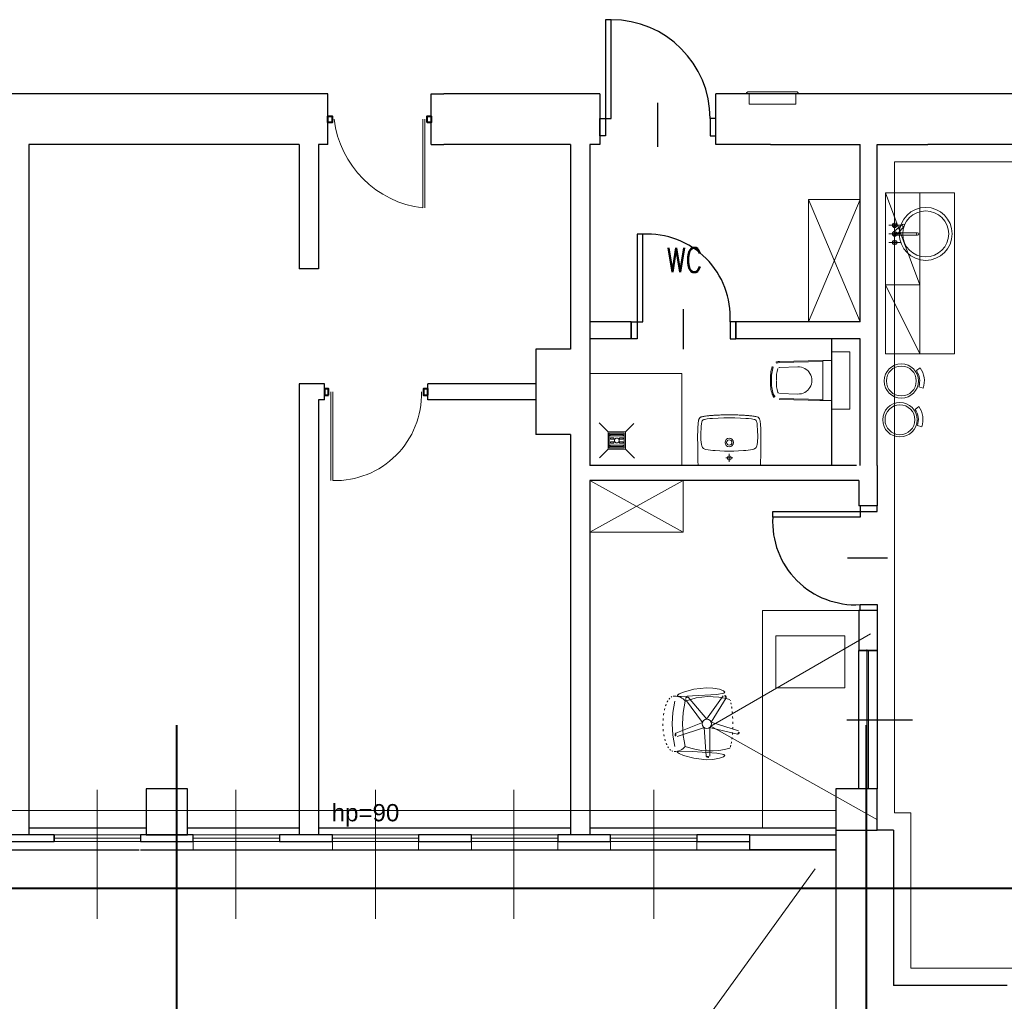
# Model space of a CAD drawing. Header units: millimetres. Extents: x 6612729504 to 6612744462, y 5733542327 to 5733549367.
# Tile 5 of 109: x 6612732203 to 6612733059, y 5733544135 to 5733544988. Entities that reach past the tile are written whole.
import ezdxf

# ---------------------------------------------------------------- set-up
doc = ezdxf.new("R2010")
doc.units = ezdxf.units.MM
doc.header["$MEASUREMENT"] = 0
for name, color, linetype in [('!!!!_SCIANY GRUBE', 7, 'Continuous'), ('_A-WOD-KAN', 7, 'Continuous'), ('_ATECHN-MEBLE', 7, 'Continuous'), ('A_Stolarka_drzw_wew', 192, 'Continuous'), ('A_Stolarka_okna', 7, 'Continuous'), ('GM-SZKGA', 7, 'Continuous'), ('inw_PODCIĄGI', 7, 'Continuous'), ('inw_STOLARKA', 7, 'Continuous'), ('inw_STOLARKAOKIENNA', 7, 'Continuous'), ('inw_słupy STAL', 7, 'Continuous'), ('inw_WIDOK', 7, 'Continuous'), ('OPIS-OKNA', 7, 'Continuous'), ('WIDOK', 7, 'Continuous')]:
    doc.layers.add(name, color=color, linetype=linetype)
doc.styles.add('GENERATED_STYLE_1', font='arial.ttf')
doc.styles.get("Standard").update_dxf_attribs({"font": 'arial.ttf'})

msp = doc.modelspace()

# ---------------------------------------------------------------- linework, layer by layer
at = {"layer": '!!!!_SCIANY GRUBE', "color": 252, "lineweight": 30}
for p, q in [((6612732470.516479, 5733544923.844683), (6612732139.516479, 5733544923.844683)), ((6612732470.516479, 5733544879.844683), (6612732470.516479, 5733544923.844683)), ((6612732560.516479, 5733544879.844683), (6612732560.516479, 5733544923.844683)), ((6612732560.516479, 5733544923.844683), (6612732571.516479, 5733544923.844683)), ((6612732707.078002, 5733544923.844683), (6612732571.516479, 5733544923.844683)), ((6612732707.078002, 5733544923.844683), (6612732707.078002, 5733544879.844683)), ((6612733148.646915, 5733544923.844683), (6612732808.078002, 5733544923.844683)), ((6612732808.078002, 5733544879.844683), (6612732808.078002, 5733544923.844683)), ((6612732445.516479, 5733544879.844683), (6612732210.516479, 5733544879.844683)), ((6612732210.516479, 5733544879.844683), (6612732210.516479, 5733544279.844682)), ((6612732445.516479, 5733544879.844683), (6612732445.516479, 5733544771.844683)), ((6612732470.516479, 5733544879.844683), (6612732462.516479, 5733544879.844683)), ((6612732462.516479, 5733544879.844683), (6612732462.516479, 5733544771.844683)), ((6612732560.516479, 5733544879.844683), (6612732571.516479, 5733544879.844683)), ((6612732681.516479, 5733544879.844683), (6612732571.516479, 5733544879.844683)), ((6612732681.516479, 5733544879.844683), (6612732681.516479, 5733544701.844683)), ((6612732707.078002, 5733544879.844683), (6612732698.516479, 5733544879.844683)), ((6612732698.516479, 5733544879.844683), (6612732698.516479, 5733544600.844683)), ((6612732855.516479, 5733544879.844683), (6612732808.078002, 5733544879.844683)), ((6612732933.51648, 5733544725.844683), (6612732933.51648, 5733544879.844683)), ((6612732948.51648, 5733544600.844683), (6612732948.51648, 5733544879.844683)), ((6612733169.51648, 5733544879.844683), (6612732992.51648, 5733544879.844683)), ((6612732462.516479, 5733544771.844683), (6612732445.516479, 5733544771.844683)), ((6612732734.516479, 5733544725.844683), (6612732698.516479, 5733544725.844683)), ((6612732734.516479, 5733544725.844683), (6612732734.516479, 5733544710.844683)), ((6612732933.51648, 5733544725.844683), (6612732825.516479, 5733544725.844683)), ((6612732825.516479, 5733544725.844683), (6612732825.516479, 5733544710.844683)), ((6612732734.516479, 5733544710.844683), (6612732698.516479, 5733544710.844683)), ((6612732933.51648, 5733544710.844683), (6612732825.516479, 5733544710.844683)), ((6612732908.51648, 5733544710.844683), (6612732908.51648, 5733544600.844683)), ((6612732933.51648, 5733544600.844683), (6612732933.51648, 5733544710.844683)), ((6612732651.516479, 5733544701.844683), (6612732651.516479, 5733544657.844683)), ((6612732681.516479, 5733544701.844683), (6612732651.516479, 5733544701.844683)), ((6612732445.516479, 5733544671.844683), (6612732445.516479, 5733544279.844682)), ((6612732467.516479, 5733544671.844683), (6612732445.516479, 5733544671.844683)), ((6612732467.516479, 5733544657.844683), (6612732467.516479, 5733544671.844683)), ((6612732651.516479, 5733544671.844683), (6612732557.516479, 5733544671.844683)), ((6612732557.516479, 5733544657.844683), (6612732557.516479, 5733544671.844683)), ((6612732462.516479, 5733544657.844683), (6612732462.516479, 5733544279.844682)), ((6612732467.516479, 5733544657.844683), (6612732462.516479, 5733544657.844683)), ((6612732651.516479, 5733544657.844683), (6612732557.516479, 5733544657.844683)), ((6612732651.516479, 5733544657.844683), (6612732651.516479, 5733544627.844683)), ((6612732681.516479, 5733544627.844683), (6612732651.516479, 5733544627.844683)), ((6612732681.516479, 5733544627.844683), (6612732681.516479, 5733544279.844682)), ((6612732855.516479, 5733544600.844683), (6612732698.516479, 5733544600.844683)), ((6612732930.51648, 5733544600.842145), (6612732855.753692, 5733544600.831608)), ((6612732948.51648, 5733544600.844683), (6612732948.51648, 5733544565.844683)), ((6612732698.516479, 5733544587.844683), (6612732698.516479, 5733544279.844682)), ((6612732932.51648, 5733544587.844683), (6612732698.516479, 5733544587.844683)), ((6612732932.51648, 5733544587.844683), (6612732932.51648, 5733544565.844683)), ((6612732948.51648, 5733544565.844683), (6612732932.51648, 5733544565.844683)), ((6612732932.51648, 5733544474.844682), (6612732932.51648, 5733544439.844682)), ((6612732948.51648, 5733544474.844682), (6612732932.51648, 5733544474.844682)), ((6612732948.51648, 5733544474.844682), (6612732948.51648, 5733544439.844682)), ((6612732948.51648, 5733544439.844682), (6612732932.51648, 5733544439.844682)), ((6612732948.51648, 5733544319.844682), (6612732932.51648, 5733544319.844682)), ((6612732232.516479, 5733544279.844682), (6612732232.516479, 5733544273.844682)), ((6612732232.516479, 5733544279.844682), (6612732232.516479, 5733544273.844682)), ((6612732307.516479, 5733544279.844682), (6612732307.516479, 5733544273.844682)), ((6612732307.516479, 5733544279.844682), (6612732307.516479, 5733544273.844682)), ((6612732912.51648, 5733544283.844682), (6612732912.51648, 5733544112.844682)), ((6612732962.51648, 5733544283.844682), (6612732948.51648, 5733544283.844682)), ((6612732962.51648, 5733544283.844682), (6612732962.51648, 5733544148.844682)), ((6612733061.51648, 5733544148.844682), (6612732962.51648, 5733544148.844682))]:
    msp.add_line(p, q, dxfattribs=at)
at = {"layer": '!!!!_SCIANY GRUBE', "color": 252, "lineweight": 30, "flags": 128}
for points in [[(6612732855.516479, 5733544879.844683), (6612732933.51648, 5733544879.844683)], [(6612732948.51648, 5733544879.844683), (6612732992.51648, 5733544879.844683)]]:
    msp.add_lwpolyline(points, dxfattribs=at)
for points in [[(6612732312.516479, 5733544279.844682), (6612732348.516479, 5733544279.844682), (6612732348.516479, 5733544319.844682), (6612732312.516479, 5733544319.844682)], [(6612732912.51648, 5733544283.844682), (6612732948.51648, 5733544283.844682), (6612732948.51648, 5733544319.844682), (6612732912.51648, 5733544319.844682)], [(6612732912.51648, 5733544283.844682), (6612732948.51648, 5733544283.844682), (6612732948.51648, 5733544319.844682), (6612732912.51648, 5733544319.844682)], [(6612732232.516479, 5733544279.844682), (6612732186.516479, 5733544279.844682), (6612732186.516479, 5733544273.844682), (6612732232.516479, 5733544273.844682)], [(6612732232.516479, 5733544279.844682), (6612732186.516479, 5733544279.844682), (6612732186.516479, 5733544273.844682), (6612732232.516479, 5733544273.844682)], [(6612732353.516479, 5733544279.844682), (6612732307.516479, 5733544279.844682), (6612732307.516479, 5733544273.844682), (6612732353.516479, 5733544273.844682)], [(6612732474.516479, 5733544279.844682), (6612732428.516479, 5733544279.844682), (6612732428.516479, 5733544273.844682), (6612732474.516479, 5733544273.844682)], [(6612732595.516479, 5733544279.844682), (6612732549.516479, 5733544279.844682), (6612732549.516479, 5733544273.844682), (6612732595.516479, 5733544273.844682)], [(6612732716.516479, 5733544279.844682), (6612732670.516479, 5733544279.844682), (6612732670.516479, 5733544273.844682), (6612732716.516479, 5733544273.844682)], [(6612732837.516479, 5733544279.844682), (6612732791.516479, 5733544279.844682), (6612732791.516479, 5733544273.844682), (6612732837.516479, 5733544273.844682)], [(6612732837.516479, 5733544279.844682), (6612732912.51648, 5733544279.844682), (6612732912.51648, 5733544266.844682), (6612732837.516479, 5733544266.844682)]]:
    msp.add_lwpolyline(points, close=True, dxfattribs=at)
at = {"layer": '_A-WOD-KAN', "color": 252, "lineweight": 18}
for p, q in [((6612732714.38727, 5733544629.987344), (6612732706.504073, 5733544637.870541)), ((6612732729.38727, 5733544630.025857), (6612732736.79715, 5733544637.435737)), ((6612732729.38727, 5733544630.025857), (6612732714.332804, 5733544630.025857)), ((6612732714.38727, 5733544629.987344), (6612732714.38727, 5733544615.025857)), ((6612732728.38727, 5733544629.025857), (6612732715.38727, 5733544629.025857)), ((6612732715.38727, 5733544629.025857), (6612732715.38727, 5733544616.025857)), ((6612732728.38727, 5733544629.025857), (6612732728.38727, 5733544616.025857)), ((6612732729.38727, 5733544630.025857), (6612732729.38727, 5733544615.025857)), ((6612732716.046315, 5733544627.705761), (6612732716.046315, 5733544626.482837)), ((6612732727.306577, 5733544627.705761), (6612732716.046315, 5733544627.705761)), ((6612732716.046315, 5733544626.482837), (6612732727.306577, 5733544626.482837)), ((6612732716.467963, 5733544624.893023), (6612732719.40542, 5733544624.893023)), ((6612732716.467963, 5733544623.670098), (6612732716.467963, 5733544624.893023)), ((6612732719.40542, 5733544623.670098), (6612732716.467963, 5733544623.670098)), ((6612732716.467963, 5733544621.343102), (6612732716.467963, 5733544620.120178)), ((6612732719.40542, 5733544621.343102), (6612732716.467963, 5733544621.343102)), ((6612732716.467963, 5733544620.120178), (6612732719.40542, 5733544620.120178)), ((6612732719.40542, 5733544624.893023), (6612732719.40542, 5733544623.670098)), ((6612732719.40542, 5733544620.120178), (6612732719.40542, 5733544621.343102)), ((6612732724.36912, 5733544624.893023), (6612732724.36912, 5733544623.670098)), ((6612732727.306577, 5733544624.893023), (6612732724.36912, 5733544624.893023)), ((6612732724.36912, 5733544623.670098), (6612732727.306577, 5733544623.670098)), ((6612732724.36912, 5733544620.120178), (6612732724.36912, 5733544621.343102)), ((6612732724.36912, 5733544621.343102), (6612732727.306577, 5733544621.343102)), ((6612732727.306577, 5733544620.120178), (6612732724.36912, 5733544620.120178)), ((6612732727.306577, 5733544626.482837), (6612732727.306577, 5733544627.705761)), ((6612732727.306577, 5733544623.670098), (6612732727.306577, 5733544624.893023)), ((6612732727.306577, 5733544621.343102), (6612732727.306577, 5733544620.120178)), ((6612732714.38727, 5733544615.025857), (6612732706.938877, 5733544607.577464)), ((6612732729.348757, 5733544615.025857), (6612732714.38727, 5733544615.025857)), ((6612732728.38727, 5733544616.025857), (6612732715.38727, 5733544616.025857)), ((6612732716.046315, 5733544617.30744), (6612732716.046315, 5733544618.530364)), ((6612732716.046315, 5733544618.530364), (6612732727.306577, 5733544618.530364)), ((6612732727.306577, 5733544617.30744), (6612732716.046315, 5733544617.30744)), ((6612732727.306577, 5733544618.530364), (6612732727.306577, 5733544617.30744)), ((6612732729.348757, 5733544615.025857), (6612732737.231954, 5733544607.14266))]:
    msp.add_line(p, q, dxfattribs=at)
at = {"layer": '_A-WOD-KAN', "color": 252, "lineweight": 18, "flags": 128}
msp.add_lwpolyline([(6612732778.516479, 5733544680.844683), (6612732778.516479, 5733544600.844683), (6612732698.516479, 5733544600.844683), (6612732698.516479, 5733544680.844683)], close=True, dxfattribs=at)
at = {"layer": '_A-WOD-KAN', "color": 252, "lineweight": 18}
for centre in [(6612732721.88727, 5733544622.525857), (6612732721.88727, 5733544622.487344)]:
    msp.add_circle(centre, 2.119144, dxfattribs=at)
at = {"layer": '_ATECHN-MEBLE', "color": 252, "lineweight": 18}
for p, q in [((6612732955.516527, 5733544837.844683), (6612733015.516527, 5733544837.844683)), ((6612732985.516521, 5733544757.844686), (6612732955.516527, 5733544837.844683)), ((6612733015.516527, 5733544837.844683), (6612733015.516527, 5733544697.844683)), ((6612732888.517092, 5733544832.08371), (6612732933.51648, 5733544725.844683)), ((6612732888.517092, 5733544725.844683), (6612732933.51648, 5733544832.08371)), ((6612732958.590063, 5733544809.655305), (6612732968.590063, 5733544809.655305)), ((6612732962.17585, 5733544803.569519), (6612732970.382957, 5733544810.362411)), ((6612732963.590063, 5733544814.655305), (6612732963.590063, 5733544804.655305)), ((6612732965.004276, 5733544800.741092), (6612732971.79717, 5733544808.948198)), ((6612732958.590063, 5733544802.155305), (6612732968.590063, 5733544802.155305)), ((6612732963.590063, 5733544803.155305), (6612732983.590063, 5733544803.155305)), ((6612732963.590063, 5733544801.155305), (6612732983.590063, 5733544801.155305)), ((6612732958.590063, 5733544794.655305), (6612732968.590063, 5733544794.655305)), ((6612732963.590063, 5733544799.655305), (6612732963.590063, 5733544789.655305)), ((6612732985.516521, 5733544697.844684), (6612732955.516527, 5733544757.844688)), ((6612732955.516527, 5733544697.844683), (6612733015.516527, 5733544697.844683)), ((6612732901.01648, 5733544692.226657), (6612732863.271323, 5733544691.335387)), ((6612732901.038618, 5733544691.289104), (6612732863.293462, 5733544690.397834)), ((6612732901.01648, 5733544692.226657), (6612732908.51648, 5733544692.226657)), ((6612732901.01648, 5733544657.226657), (6612732901.01648, 5733544692.226657)), ((6612732908.51648, 5733544692.226657), (6612732908.51648, 5733544657.226657)), ((6612732879.274506, 5733544686.493752), (6612732863.394503, 5733544686.118779)), ((6612732982.608779, 5733544683.298265), (6612732985.810587, 5733544685.796783)), ((6612732879.274506, 5733544662.959562), (6612732863.394503, 5733544663.334534)), ((6612732984.566638, 5733544669.194358), (6612732988.448919, 5733544668.019507)), ((6612732901.01648, 5733544657.226657), (6612732863.271323, 5733544658.117927)), ((6612732901.038618, 5733544658.16421), (6612732863.293462, 5733544659.05548)), ((6612732901.01648, 5733544657.226657), (6612732898.51648, 5733544657.226657)), ((6612732908.51648, 5733544657.226657), (6612732901.01648, 5733544657.226657)), ((6612732981.403407, 5733544649.615762), (6612732984.605215, 5733544652.114282)), ((6612732983.361266, 5733544635.511855), (6612732987.243547, 5733544634.337005)), ((6612732698.516479, 5733544542.845294), (6612732779.53367, 5733544587.844683)), ((6612732779.53367, 5733544542.845294), (6612732698.516479, 5733544587.844683)), ((6612732803.607082, 5733544374.241407), (6612732942.593659, 5733544454.485346)), ((6612732781.57957, 5733544397.425678), (6612732796.355912, 5733544377.280288)), ((6612732783.99661, 5733544399.328877), (6612732800.114085, 5733544380.239509)), ((6612732814.562298, 5733544400.512297), (6612732799.969034, 5733544380.233892)), ((6612732817.119254, 5733544398.801677), (6612732803.944759, 5733544377.574107)), ((6612732773.259752, 5733544367.990285), (6612732796.395395, 5733544377.419975)), ((6612732774.322896, 5733544365.103422), (6612732798.048442, 5733544372.931292)), ((6612732799.746654, 5733544348.094769), (6612732797.927792, 5733544373.012007)), ((6612732826.853316, 5733544367.137256), (6612732802.593555, 5733544373.107265)), ((6612732802.820752, 5733544348.213789), (6612732802.707603, 5733544373.197068)), ((6612732803.607082, 5733544374.241407), (6612732948.74878, 5733544292.820216)), ((6612732827.69007, 5733544370.097677), (6612732803.894594, 5733544377.710324)), ((6612732822.822147, 5733544376.270739), (6612732822.872148, 5733544376.270739))]:
    msp.add_line(p, q, dxfattribs=at)
at = {"layer": '_ATECHN-MEBLE', "color": 252, "lineweight": 18, "flags": 128}
for points in [[(6612733007.51648, 5733544864.844683), (6612732963.51648, 5733544864.844683), (6612732963.51648, 5733544822.844683), (6612732963.51648, 5733544298.844682), (6612732977.51648, 5733544298.844682), (6612732977.51648, 5733544163.844682), (6612733508.516481, 5733544163.844682), (6612733508.516481, 5733544268.844682), (6612733497.516481, 5733544268.844682), (6612733497.516481, 5733544334.844682), (6612733508.516481, 5733544334.844682), (6612733508.516481, 5733544864.844683)], [(6612732985.516521, 5733544757.844686), (6612732955.516523, 5733544757.844684), (6612732955.516527, 5733544837.844683), (6612732985.516527, 5733544837.844683)], [(6612732933.51648, 5733544832.08371), (6612732888.517092, 5733544832.08371), (6612732888.517092, 5733544725.844683), (6612732933.51648, 5733544725.844683)], [(6612732985.516521, 5733544697.844684), (6612732955.516523, 5733544697.844683), (6612732955.516527, 5733544757.844688), (6612732985.516519, 5733544757.844688)], [(6612732924.51648, 5733544699.726657), (6612732908.51648, 5733544699.726657), (6612732908.51648, 5733544649.726657), (6612732924.51648, 5733544649.726657)], [(6612732698.516479, 5733544587.844683), (6612732698.516479, 5733544542.845294), (6612732779.53367, 5733544542.845294), (6612732779.53367, 5733544587.844683)], [(6612732848.578995, 5733544474.844682), (6612732932.51648, 5733544474.844682), (6612732932.51648, 5733544319.844682), (6612732912.51648, 5733544319.844682), (6612732912.51648, 5733544285.844682), (6612732848.578995, 5733544285.844682)], [(6612732848.578995, 5733544474.844682), (6612732932.51648, 5733544474.844682), (6612732932.51648, 5733544319.844682), (6612732912.51648, 5733544319.844682), (6612732912.51648, 5733544285.844682), (6612732848.578995, 5733544285.844682)], [(6612732920.291772, 5733544452.660399), (6612732920.291772, 5733544407.660399), (6612732860.291772, 5733544407.660399), (6612732860.291772, 5733544452.660399)], [(6612732788.827374, 5733544406.267003), (6612732799.87055, 5733544407.497218), (6612732805.461946, 5733544407.38255), (6612732811.172201, 5733544406.267003), (6612732814.648064, 5733544404.925413), (6612732815.858711, 5733544403.833223), (6612732815.110633, 5733544402.958847), (6612732809.04868, 5733544401.732594), (6612732787.83427, 5733544400.453447), (6612732778.352474, 5733544400.121755), (6612732775.42899, 5733544400.30022), (6612732774.427375, 5733544400.900643), (6612732776.043688, 5733544402.207173), (6612732779.778525, 5733544403.833418)], [(6612732788.827374, 5733544346.274474), (6612732799.870551, 5733544345.044259), (6612732805.461946, 5733544345.158927), (6612732811.172202, 5733544346.274474), (6612732814.648064, 5733544347.616064), (6612732815.858712, 5733544348.708255), (6612732815.110634, 5733544349.58263), (6612732809.04868, 5733544350.808884), (6612732787.834271, 5733544352.08803), (6612732778.352475, 5733544352.419722), (6612732775.428991, 5733544352.241257), (6612732774.427375, 5733544351.640833), (6612732776.043689, 5733544350.334304), (6612732779.778526, 5733544348.708059)]]:
    msp.add_lwpolyline(points, close=True, dxfattribs=at)
for points in [[(6612732792.438349, 5733544634.189199), (6612732792.490416, 5733544635.102386), (6612732792.54277, 5733544635.963507), (6612732792.620872, 5733544636.772273), (6612732792.699259, 5733544637.528972), (6612732792.777647, 5733544638.259351), (6612732792.881783, 5733544638.937661), (6612732792.960171, 5733544639.563905), (6612732793.090626, 5733544640.164114), (6612732793.221081, 5733544640.581513)], [(6612732793.194933, 5733544640.503412), (6612732793.142864, 5733544640.398991)], [(6612732793.19499, 5733544640.503126), (6612732793.221024, 5733544640.607548)], [(6612732793.221081, 5733544640.607548), (6612732793.351537, 5733544640.998914), (6612732793.508025, 5733544641.39028), (6612732793.690835, 5733544641.703259), (6612732793.873358, 5733544642.016523), (6612732794.108235, 5733544642.277434), (6612732794.39518, 5733544642.485991), (6612732794.682124, 5733544642.694835), (6612732795.021422, 5733544642.851323), (6612732795.386755, 5733544643.007813), (6612732795.778122, 5733544643.138268), (6612732796.195521, 5733544643.24269), (6612732796.638955, 5733544643.347112), (6612732797.082675, 5733544643.451533), (6612732797.552143, 5733544643.529634), (6612732798.047932, 5733544643.634056), (6612732798.569753, 5733544643.712443), (6612732799.091575, 5733544643.790545), (6612732800.187285, 5733544643.947321), (6612732800.787495, 5733544643.999388), (6612732801.387704, 5733544644.077777), (6612732802.01366, 5733544644.129844), (6612732802.665937, 5733544644.208231), (6612732803.344535, 5733544644.2603), (6612732804.04888, 5733544644.312366), (6612732804.805578, 5733544644.364721), (6612732805.58831, 5733544644.416788), (6612732806.397077, 5733544644.469143), (6612732807.258197, 5733544644.495176), (6612732808.145065, 5733544644.547244), (6612732809.110606, 5733544644.599598), (6612732810.128217, 5733544644.651666), (6612732811.197893, 5733544644.6777), (6612732812.371992, 5733544644.730053), (6612732813.598159, 5733544644.756087), (6612732814.955067, 5733544644.782121), (6612732816.41611, 5733544644.808155), (6612732818.007609, 5733544644.834188), (6612732819.729563, 5733544644.834188)], [(6612732794.969183, 5733544625.161742), (6612732794.969183, 5733544627.588327), (6612732795.047571, 5733544629.988592), (6612732795.178026, 5733544632.415177), (6612732795.36055, 5733544634.815442), (6612732795.595427, 5733544637.215708), (6612732795.803984, 5733544638.416125), (6612732795.934439, 5733544638.990016), (6612732796.169315, 5733544639.563905), (6612732796.508614, 5733544640.059692), (6612732796.717171, 5733544640.268536), (6612732796.978083, 5733544640.425025), (6612732797.526224, 5733544640.659902), (6612732798.100113, 5733544640.842425), (6612732800.474344, 5733544641.259825), (6612732802.874895, 5733544641.547055), (6612732805.275161, 5733544641.755612), (6612732810.102011, 5733544642.068877), (6612732814.928861, 5733544642.225367), (6612732819.755712, 5733544642.277434)], [(6612732819.703472, 5733544613.316334), (6612732823.799657, 5733544613.342367), (6612732827.896129, 5733544613.472822), (6612732831.992314, 5733544613.7077), (6612732834.027533, 5733544613.864188), (6612732836.062466, 5733544614.099066), (6612732838.071651, 5733544614.412045), (6612732840.080549, 5733544614.82973), (6612732841.072124, 5733544615.116675), (6612732842.011347, 5733544615.508042), (6612732842.454781, 5733544615.794987), (6612732842.820112, 5733544616.134285), (6612732843.107058, 5733544616.551685), (6612732843.367969, 5733544616.995118), (6612732843.707267, 5733544617.96066), (6612732843.942144, 5733544618.95195), (6612732844.255123, 5733544620.987169), (6612732844.411612, 5733544623.022101), (6612732844.463966, 5733544624.065744), (6612732844.489999, 5733544624.587566), (6612732844.489999, 5733544627.588327), (6612732844.411612, 5733544629.988592), (6612732844.307476, 5733544632.415177), (6612732844.124667, 5733544634.815442), (6612732843.863756, 5733544637.215708), (6612732843.681233, 5733544638.416125), (6612732843.524744, 5733544638.990016), (6612732843.289867, 5733544639.563905), (6612732842.976603, 5733544640.059692), (6612732842.742011, 5733544640.268536), (6612732842.481101, 5733544640.425025), (6612732841.93296, 5733544640.659902), (6612732841.35907, 5733544640.842425), (6612732838.984838, 5733544641.259825), (6612732836.584287, 5733544641.547055), (6612732834.184023, 5733544641.755612), (6612732829.357172, 5733544642.068877), (6612732824.530321, 5733544642.225367), (6612732819.703472, 5733544642.277434)], [(6612732846.316376, 5733544640.398705), (6612732846.290341, 5733544640.503126), (6612732846.238274, 5733544640.607548), (6612732846.107819, 5733544640.998914), (6612732845.951328, 5733544641.39028), (6612732845.768519, 5733544641.703259), (6612732845.585997, 5733544642.016523), (6612732845.351119, 5733544642.277434), (6612732845.090209, 5733544642.485991), (6612732844.77723, 5733544642.694835), (6612732844.437932, 5733544642.851323), (6612732844.072599, 5733544643.007813), (6612732843.681233, 5733544643.138268), (6612732842.846433, 5733544643.347112), (6612732842.376679, 5733544643.451533), (6612732841.907211, 5733544643.529634), (6612732841.411424, 5733544643.634056), (6612732840.889602, 5733544643.712443), (6612732840.36778, 5733544643.790545), (6612732839.272069, 5733544643.947321), (6612732838.67186, 5733544643.999388), (6612732838.071651, 5733544644.077777), (6612732837.445693, 5733544644.129844), (6612732836.793417, 5733544644.208231), (6612732836.11482, 5733544644.2603), (6612732835.410475, 5733544644.312366), (6612732834.653776, 5733544644.364721), (6612732833.897078, 5733544644.416788), (6612732833.062277, 5733544644.469143), (6612732832.201158, 5733544644.495176), (6612732831.314289, 5733544644.547244), (6612732830.348747, 5733544644.599598), (6612732829.331138, 5733544644.651666), (6612732828.261461, 5733544644.6777), (6612732827.087362, 5733544644.730053), (6612732825.861197, 5733544644.756087), (6612732824.504289, 5733544644.782121), (6612732823.069279, 5733544644.808155), (6612732821.451746, 5733544644.834188), (6612732819.729792, 5733544644.834188)], [(6612732847.125141, 5733544632.388857), (6612732847.073074, 5733544633.510888), (6612732847.073074, 5733544633.562956), (6612732847.04704, 5733544634.189199), (6612732846.968653, 5733544635.102386), (6612732846.916584, 5733544635.963507), (6612732846.838197, 5733544636.772273), (6612732846.760096, 5733544637.528972), (6612732846.681707, 5733544638.259351), (6612732846.577286, 5733544638.937661), (6612732846.499185, 5733544639.563905), (6612732846.368729, 5733544640.164114), (6612732846.264307, 5733544640.581513)], [(6612732792.22962, 5733544623.152557), (6612732792.22962, 5733544628.422841), (6612732792.255653, 5733544629.309996), (6612732792.255653, 5733544629.727395)], [(6612732792.255711, 5733544629.727681), (6612732792.281744, 5733544630.953848), (6612732792.334099, 5733544632.310756), (6612732792.334099, 5733544632.388857), (6612732792.386166, 5733544633.510888), (6612732792.386166, 5733544633.562956), (6612732792.438234, 5733544634.189199)], [(6612732792.281744, 5733544630.953848), (6612732792.307778, 5733544630.953848)], [(6612732792.594781, 5733544600.844683), (6612732846.864231, 5733544600.844683), (6612732846.994686, 5733544604.914833), (6612732847.073074, 5733544608.228573), (6612732847.125141, 5733544611.020205), (6612732847.151175, 5733544613.394435), (6612732847.177209, 5733544615.455688), (6612732847.203529, 5733544617.308097), (6612732847.203529, 5733544618.977983), (6612732847.229563, 5733544620.491382), (6612732847.229563, 5733544624.352689), (6612732847.255597, 5733544625.448687), (6612732847.255597, 5733544626.49233), (6612732847.229563, 5733544627.483619), (6612732847.229563, 5733544629.309996), (6612732847.203529, 5733544629.727395)], [(6612732847.203529, 5733544629.727681), (6612732847.177496, 5733544630.953848), (6612732847.125141, 5733544632.310756)], [(6612732847.125427, 5733544632.31047), (6612732847.125427, 5733544632.388857)], [(6612732847.177496, 5733544630.953848), (6612732847.203529, 5733544630.953848)], [(6612732792.594894, 5733544600.844683), (6612732792.464439, 5733544604.914833), (6612732792.386051, 5733544608.228573), (6612732792.333984, 5733544611.020205), (6612732792.30795, 5733544613.394435), (6612732792.281917, 5733544615.455688), (6612732792.255596, 5733544617.308097), (6612732792.255596, 5733544620.491382), (6612732792.229563, 5733544623.152557)], [(6612732819.755825, 5733544613.316334), (6612732815.65964, 5733544613.342367), (6612732811.563169, 5733544613.472822), (6612732807.493017, 5733544613.7077), (6612732805.431764, 5733544613.864188), (6612732803.396832, 5733544614.099066), (6612732801.387647, 5733544614.412045), (6612732799.378748, 5733544614.82973), (6612732798.387172, 5733544615.116675), (6612732797.44795, 5733544615.508042), (6612732797.03055, 5733544615.794987), (6612732796.639184, 5733544616.134285), (6612732796.35224, 5733544616.551685), (6612732796.117363, 5733544616.995118), (6612732795.752029, 5733544617.96066), (6612732795.517154, 5733544618.95195), (6612732795.230209, 5733544620.987169), (6612732795.047686, 5733544623.022101), (6612732794.995332, 5733544624.065744), (6612732794.969297, 5733544624.587566), (6612732794.969297, 5733544625.161742)], [(6612732816.61165, 5733544607.341418), (6612732822.873509, 5733544607.341418)], [(6612732819.742579, 5733544610.998532), (6612732819.742579, 5733544603.863026)]]:
    msp.add_lwpolyline(points, dxfattribs=at)
at = {"layer": '_ATECHN-MEBLE', "color": 252, "lineweight": 18}
for centre, radius in [((6612732990.590063, 5733544802.155305), 23), ((6612732990.590063, 5733544802.155305), 20), ((6612732963.590063, 5733544809.655305), 2), ((6612732963.590063, 5733544809.655305), 1), ((6612732971.090063, 5733544809.655305), 1), ((6612732963.590063, 5733544802.155305), 2), ((6612732963.590063, 5733544802.155305), 1), ((6612732983.590063, 5733544802.155305), 1), ((6612732963.590063, 5733544794.655305), 2), ((6612732963.590063, 5733544794.655305), 1), ((6612732969.395103, 5733544674.276138), 15), ((6612732969.395103, 5733544674.276138), 13), ((6612732968.189731, 5733544640.593637), 15), ((6612732968.189731, 5733544640.593637), 13), ((6612732819.742579, 5733544620.830536), 3.691874), ((6612732819.74092, 5733544620.830679), 2.296058), ((6612732819.742579, 5733544607.341418), 1.748059), ((6612732800.195117, 5733544376.270573), 3.969763)]:
    msp.add_circle(centre, radius, dxfattribs=at)
for centre, radius, start, end in [((6612732863.384479, 5733544684.756342), 6.581331, 90.150264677, 162.273688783), ((6612732863.384479, 5733544684.756342), 5.643516, 90.150264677, 162.273688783), ((6612732887.734694, 5733544676.568175), 32.2708, 161.589241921, 183.271516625), ((6612732887.734694, 5733544676.568175), 31.332985, 161.589241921, 183.271516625), ((6612732887.734694, 5733544676.568175), 27.052738, 161.589241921, 183.271516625), ((6612732863.384479, 5733544684.756342), 1.363269, 90.150264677, 162.273688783), ((6612732879.80903, 5733544674.726657), 11.779229, 267.399273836, 92.600726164), ((6612732969.395103, 5733544674.276138), 16, 341.481419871, 34.324615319), ((6612732969.395103, 5733544674.276138), 20.05476, 341.821648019, 35.061718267), ((6612732887.734694, 5733544672.885139), 32.2708, 176.728483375, 198.410758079), ((6612732887.734694, 5733544672.885139), 31.332985, 176.728483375, 198.410758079), ((6612732887.734694, 5733544672.885139), 27.052738, 176.728483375, 198.410758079), ((6612732863.384479, 5733544664.696971), 5.643516, 197.726311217, 269.849735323), ((6612732863.384479, 5733544664.696971), 1.363269, 197.726311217, 269.849735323), ((6612732863.384479, 5733544664.696971), 6.581331, 197.726311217, 269.849735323), ((6612732968.189731, 5733544640.593637), 16, 341.481419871, 34.324615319), ((6612732968.189731, 5733544640.593637), 20.05476, 341.821648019, 35.061718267), ((6612732783.097283, 5733544397.984606), 1.61736, 56.21718538, 200.217411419), ((6612732815.562869, 5733544399.241584), 1.61736, 344.217326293, 128.217255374), ((6612732774.260324, 5733544366.719572), 1.61736, 128.217255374, 272.217361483), ((6612732826.790744, 5733544368.753406), 1.61736, 272.217361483, 56.21718538), ((6612732801.264366, 5733544348.653696), 1.61736, 200.217411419, 344.217326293)]:
    msp.add_arc(centre, radius, start, end, dxfattribs=at)
for centre, major_axis, ratio, start_param, end_param in [((6612732778.272921, 5733544390.61438), (-13.491831, 0), 0.9, 5.5747563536, 5.7968291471), ((6612732773.247664, 5733544394.552397), (-6.829003, 0), 0.9, 5.2327482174, 5.5825328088), ((6612732771.806684, 5733544396.775455), (-3.969491, 0), 0.9, 4.7266221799, 5.2271661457), ((6612732772.224854, 5733544390.257829), (-11.220941, 0), 0.9, 3.7427544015, 4.75470367), ((6612732803.026378, 5733544350.099388), (-55.335062, 0), 0.9, 4.3951859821, 5.1123704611), ((6612732815.229446, 5733544378.466421), (-53.043119, 0), 0.9, 6.0467833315, 6.1356391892), ((6612732800.944248, 5733544381.620295), (-38.334556, 0), 0.9, 5.9379628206, 6.048378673), ((6612732787.802529, 5733544385.942211), (-24.343232, 0), 0.9, 5.7912787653, 5.9409027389), ((6612732827.196498, 5733544378.035074), (-5.106521, -68.12687), 0.8351158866, 4.5090396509, 5.0947691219), ((6612732827.164202, 5733544378.432163), (-4.201399, -62.711968), 0.7643611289, 4.4804968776, 5.1191314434), ((6612732803.560993, 5733544392.296207), (-17.666083, 0), 0.9, 3.3954989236, 3.469472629), ((6612732782.28803, 5733544387.068149), (-39.71712, 0), 0.9, 3.3167051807, 3.4025292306), ((6612732770.07418, 5733544376.272428), (-26.10358, -51.499112), 0.8830315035, 2.2309657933, 2.2981282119), ((6612732827.164202, 5733544378.432163), (-62.82342, -18.369729), 0.9376919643, 5.9398038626, 6.0159434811), ((6612732827.381706, 5733544376.783567), (-65.33826, 0), 0.9, 6.1346749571, 6.2119682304), ((6612732770.07418, 5733544376.272428), (-4.770889, -66.698179), 0.7863014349, 1.7653206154, 1.8285527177), ((6612732770.07418, 5733544376.272428), (-0.761982, -74.501632), 0.7077897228, 1.6411006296, 1.7019994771), ((6612732827.212646, 5733544377.83653), (-63.645046, -14.944638), 0.9441927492, 6.0647275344, 6.1407523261), ((6612732827.381706, 5733544375.757911), (-65.33826, 0), 0.9, 0.0712170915, 0.1485103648), ((6612732770.07418, 5733544376.272428), (0.027763, -78.587359), 0.6712047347, 1.5107319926, 1.5705377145), ((6612732770.07418, 5733544376.272428), (-0.023638, -78.587215), 0.6712059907, 1.5709767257, 1.6307824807), ((6612732815.229446, 5733544374.075056), (-53.043119, 0), 0.9, 0.1475461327, 0.2364019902), ((6612732770.07418, 5733544376.272428), (4.78575, -66.68849), 0.7863933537, 1.3127714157, 1.3760128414), ((6612732770.07418, 5733544376.272428), (0.766708, -74.502072), 0.7077846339, 1.4395034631, 1.5004021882), ((6612732800.944248, 5733544370.921183), (-38.334556, 0), 0.9, 0.2348066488, 0.345222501), ((6612732787.802529, 5733544366.599267), (-24.343232, 0), 0.9, 0.3422825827, 0.491906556), ((6612732778.272922, 5733544361.927097), (-13.491831, 0), 0.9, 0.4863561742, 0.7084289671), ((6612732771.821832, 5733544363.010012), (-12.018181, 0), 0.9, 1.5648349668, 2.5040028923), ((6612732803.026378, 5733544402.442089), (-55.335062, 0), 0.9, 1.1708148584, 1.887999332), ((6612732803.560999, 5733544360.245269), (-17.666078, 0), 0.9, 2.8137126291, 2.8876864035), ((6612732782.28803, 5733544365.473329), (-39.71712, 0), 0.9, 2.8806560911, 2.9664801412), ((6612732770.07418, 5733544376.272428), (-26.107813, 51.499326), 0.8829808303, 3.9849634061, 4.0521254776), ((6612732773.247665, 5733544357.98908), (-6.829003, 0), 0.9, 0.700652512, 1.0504371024), ((6612732771.806684, 5733544355.766022), (-3.969491, 0), 0.9, 1.0560191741, 1.5565631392)]:
    msp.add_ellipse(centre, major_axis=major_axis, ratio=ratio, start_param=start_param, end_param=end_param, dxfattribs=at)
at = {"layer": 'A_Stolarka_drzw_wew', "color": 252, "lineweight": 30}
for p, q in [((6612732717.078002, 5733544988.344683), (6612732712.078002, 5733544988.344683)), ((6612732712.078002, 5733544988.344683), (6612732712.078002, 5733544902.344683)), ((6612732717.078002, 5733544902.344683), (6612732717.078002, 5733544988.344683)), ((6612732757.578002, 5733544877.795815), (6612732757.578002, 5733544916.118934)), ((6612732707.078002, 5733544887.344683), (6612732707.078002, 5733544902.344683)), ((6612732707.078002, 5733544902.344683), (6612732712.078002, 5733544902.344683)), ((6612732712.078002, 5733544902.344683), (6612732717.078002, 5733544902.344683)), ((6612732712.078002, 5733544902.344683), (6612732712.078002, 5733544887.344683)), ((6612732808.078002, 5733544902.344683), (6612732803.078002, 5733544902.344683)), ((6612732803.078002, 5733544902.344683), (6612732803.078002, 5733544887.344683)), ((6612732808.078002, 5733544887.344683), (6612732808.078002, 5733544902.344683)), ((6612732712.078002, 5733544887.344683), (6612732707.078002, 5733544887.344683)), ((6612732803.078002, 5733544887.344683), (6612732808.078002, 5733544887.344683)), ((6612732744.516479, 5733544801.844683), (6612732739.516479, 5733544801.844683)), ((6612732739.516479, 5733544801.844683), (6612732739.516479, 5733544725.844683)), ((6612732744.516479, 5733544725.844683), (6612732744.516479, 5733544801.844683)), ((6612732780.016479, 5733544701.860652), (6612732780.016479, 5733544736.766244)), ((6612732734.516479, 5733544710.844683), (6612732734.516479, 5733544725.844683)), ((6612732734.516479, 5733544725.844683), (6612732739.516479, 5733544725.844683)), ((6612732739.516479, 5733544725.844683), (6612732744.516479, 5733544725.844683)), ((6612732739.516479, 5733544725.844683), (6612732739.516479, 5733544710.844683)), ((6612732825.516479, 5733544725.844683), (6612732820.516479, 5733544725.844683)), ((6612732820.516479, 5733544725.844683), (6612732820.516479, 5733544710.844683)), ((6612732825.516479, 5733544710.844683), (6612732825.516479, 5733544725.844683)), ((6612732739.516479, 5733544710.844683), (6612732734.516479, 5733544710.844683)), ((6612732820.516479, 5733544710.844683), (6612732825.516479, 5733544710.844683)), ((6612732857.516479, 5733544555.844683), (6612732857.516479, 5733544560.844683)), ((6612732857.516479, 5733544560.844683), (6612732933.51648, 5733544560.844683)), ((6612732948.51648, 5733544565.844683), (6612732933.51648, 5733544565.844683)), ((6612732933.51648, 5733544565.844683), (6612732933.51648, 5733544560.844683)), ((6612732933.51648, 5733544560.844683), (6612732933.51648, 5733544555.844683)), ((6612732933.51648, 5733544560.844683), (6612732948.51648, 5733544560.844683)), ((6612732948.51648, 5733544560.844683), (6612732948.51648, 5733544565.844683)), ((6612732933.51648, 5733544555.844683), (6612732857.516479, 5733544555.844683)), ((6612732957.50051, 5733544520.344683), (6612732922.594918, 5733544520.344683)), ((6612732933.51648, 5733544474.844682), (6612732933.51648, 5733544479.844682)), ((6612732933.51648, 5733544479.844682), (6612732948.51648, 5733544479.844682)), ((6612732948.51648, 5733544474.844682), (6612732933.51648, 5733544474.844682)), ((6612732948.51648, 5733544479.844682), (6612732948.51648, 5733544474.844682)), ((6612732940.51648, 5733544439.844682), (6612732940.51648, 5733544319.844682)), ((6612732922.015765, 5733544379.844682), (6612732979.146273, 5733544379.844682))]:
    msp.add_line(p, q, dxfattribs=at)
at = {"layer": 'A_Stolarka_drzw_wew', "color": 252, "lineweight": 30, "flags": 128}
msp.add_lwpolyline([(6612732932.51648, 5733544439.844682), (6612732948.51648, 5733544439.844682), (6612732948.51648, 5733544319.844682), (6612732932.51648, 5733544319.844682)], close=True, dxfattribs=at)
at = {"layer": 'A_Stolarka_drzw_wew', "color": 252, "lineweight": 30}
for centre, radius, start, end in [((6612732717.078002, 5733544902.344683), 86, 0, 90), ((6612732748.538738, 5733544729.866941), 72.09004, 356.801256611, 93.198743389), ((6612732929.494222, 5733544551.822424), 72.09004, 176.801256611, 273.198743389)]:
    msp.add_arc(centre, radius, start, end, dxfattribs=at)
at = {"layer": 'A_Stolarka_okna', "color": 252, "lineweight": 20}
for p, q in [((6612732270.016479, 5733544318.968817), (6612732270.016479, 5733544206.826604)), ((6612732390.478064, 5733544318.968817), (6612732390.478064, 5733544206.826604)), ((6612732512.016479, 5733544318.968817), (6612732512.016479, 5733544206.826604)), ((6612732512.016479, 5733544318.968817), (6612732512.016479, 5733544206.826604)), ((6612732632.478064, 5733544318.968817), (6612732632.478064, 5733544206.826604)), ((6612732754.016479, 5733544318.968817), (6612732754.016479, 5733544206.826604))]:
    msp.add_line(p, q, dxfattribs=at)
at = {"layer": 'A_Stolarka_okna', "color": 252, "lineweight": 20, "flags": 128}
for points in [[(6612732353.516479, 5733544266.844682), (6612732353.516479, 5733544273.844682), (6612732307.516479, 5733544273.844682)], [(6612732474.516479, 5733544266.844682), (6612732474.516479, 5733544273.844682), (6612732428.516479, 5733544273.844682)], [(6612732595.516479, 5733544266.844682), (6612732595.516479, 5733544273.844682), (6612732549.516479, 5733544273.844682), (6612732549.516479, 5733544266.844682)], [(6612732716.516479, 5733544266.844682), (6612732716.516479, 5733544273.844682), (6612732670.516479, 5733544273.844682), (6612732670.516479, 5733544266.844682)], [(6612732837.516479, 5733544266.844682), (6612732837.516479, 5733544273.844682), (6612732791.516479, 5733544273.844682), (6612732791.516479, 5733544266.844682)]]:
    msp.add_lwpolyline(points, dxfattribs=at)
at = {"layer": 'GM-SZKGA', "color": 252, "lineweight": 18}
for p, q in [((6612732834.76276, 5733544924.670982), (6612732835.76276, 5733544925.670982)), ((6612732834.76276, 5733544923.844683), (6612732834.76276, 5733544924.670982)), ((6612732834.76276, 5733544923.844683), (6612732879.76276, 5733544923.844683)), ((6612732878.76276, 5733544925.670982), (6612732835.76276, 5733544925.670982)), ((6612732837.01276, 5733544914.844683), (6612732837.01276, 5733544923.844683)), ((6612732877.51276, 5733544914.844683), (6612732877.51276, 5733544923.844683)), ((6612732879.76276, 5733544924.670982), (6612732878.76276, 5733544925.670982)), ((6612732879.76276, 5733544923.844683), (6612732879.76276, 5733544924.670982)), ((6612732837.01276, 5733544914.844683), (6612732877.51276, 5733544914.844683))]:
    msp.add_line(p, q, dxfattribs=at)
at = {"layer": 'inw_PODCIĄGI', "color": 252, "lineweight": 18}
msp.add_line((6612731642.516479, 5733544300.844682), (6612732912.51648, 5733544300.844682), dxfattribs=at)
at = {"layer": 'inw_STOLARKA', "color": 252, "lineweight": 18}
for p, q in [((6612732553.16954, 5733544901.844683), (6612732553.16954, 5733544824.701825)), ((6612732555.006275, 5733544901.844683), (6612732555.006275, 5733544824.701825)), ((6612732473.026684, 5733544664.844683), (6612732473.026684, 5733544587.701825)), ((6612732474.863419, 5733544664.844683), (6612732474.863419, 5733544587.701825))]:
    msp.add_line(p, q, dxfattribs=at)
at = {"layer": 'inw_STOLARKA', "color": 252, "lineweight": 40, "flags": 128}
for points in [[(6612732470.516479, 5733544899.089581), (6612732470.516479, 5733544904.599785), (6612732474.189949, 5733544904.599785), (6612732474.189949, 5733544899.089581)], [(6612732556.84301, 5733544899.089581), (6612732556.84301, 5733544904.599785), (6612732560.516479, 5733544904.599785), (6612732560.516479, 5733544899.089581)], [(6612732471.189949, 5733544662.089581), (6612732471.189949, 5733544667.599785), (6612732467.516479, 5733544667.599785), (6612732467.516479, 5733544662.089581)], [(6612732557.516479, 5733544662.089581), (6612732557.516479, 5733544667.599785), (6612732553.84301, 5733544667.599785), (6612732553.84301, 5733544662.089581)]]:
    msp.add_lwpolyline(points, close=True, dxfattribs=at)
at = {"layer": 'inw_STOLARKA', "color": 252, "lineweight": 18}
for centre, radius, start, end in [((6612732563.535297, 5733544912.210439), 88.120408, 186.755644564, 263.244355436), ((6612732476.759292, 5733544662.948809), 75.270864, 268.556760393, 1.443239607)]:
    msp.add_arc(centre, radius, start, end, dxfattribs=at)
at = {"layer": 'inw_STOLARKAOKIENNA', "color": 252, "lineweight": 18}
for p, q in [((6612732932.51648, 5733544440.844682), (6612732932.51648, 5733544360.844682)), ((6612732939.51648, 5733544440.844682), (6612732939.51648, 5733544360.844682)), ((6612732948.51648, 5733544440.844682), (6612732948.51648, 5733544360.844682)), ((6612732307.516479, 5733544279.844682), (6612732232.516479, 5733544279.844682)), ((6612732307.516479, 5733544279.844682), (6612732232.516479, 5733544279.844682)), ((6612732428.516479, 5733544279.844682), (6612732353.516479, 5733544279.844682)), ((6612732549.516479, 5733544279.844682), (6612732474.516479, 5733544279.844682)), ((6612732670.516479, 5733544279.844682), (6612732595.516479, 5733544279.844682)), ((6612732791.516479, 5733544279.844682), (6612732716.516479, 5733544279.844682)), ((6612732307.516479, 5733544276.844682), (6612732232.516479, 5733544276.844682)), ((6612732307.516479, 5733544276.844682), (6612732232.516479, 5733544276.844682)), ((6612732307.516479, 5733544273.844682), (6612732232.516479, 5733544273.844682)), ((6612732307.516479, 5733544273.844682), (6612732232.516479, 5733544273.844682)), ((6612732428.516479, 5733544276.844682), (6612732353.516479, 5733544276.844682)), ((6612732428.516479, 5733544273.844682), (6612732353.516479, 5733544273.844682)), ((6612732549.516479, 5733544276.844682), (6612732474.516479, 5733544276.844682)), ((6612732549.516479, 5733544273.844682), (6612732474.516479, 5733544273.844682)), ((6612732670.516479, 5733544276.844682), (6612732595.516479, 5733544276.844682)), ((6612732670.516479, 5733544273.844682), (6612732595.516479, 5733544273.844682)), ((6612732791.516479, 5733544276.844682), (6612732716.516479, 5733544276.844682)), ((6612732791.516479, 5733544273.844682), (6612732716.516479, 5733544273.844682))]:
    msp.add_line(p, q, dxfattribs=at)
at = {"layer": 'inw_słupy STAL', "color": 252, "lineweight": 40}
for p, q in [((6612732338.91749, 5733544375.14598), (6612732338.91749, 5733543457.131468)), ((6612732938.917491, 5733544375.14598), (6612732938.917491, 5733543457.131468)), ((6612738193.618263, 5733544233.092226), (6612731668.194652, 5733544233.092226))]:
    msp.add_line(p, q, dxfattribs=at)
at = {"layer": 'inw_WIDOK', "color": 252, "lineweight": 30}
for p, q in [((6612732210.516479, 5733544285.844682), (6612732312.516479, 5733544285.844682)), ((6612732348.516479, 5733544285.844682), (6612732445.516479, 5733544285.844682)), ((6612732462.516479, 5733544285.844682), (6612732681.516479, 5733544285.844682)), ((6612732698.516479, 5733544285.844682), (6612732912.51648, 5733544285.844682)), ((6612732186.516479, 5733544266.844682), (6612732306.516479, 5733544266.844682)), ((6612732307.516479, 5733544266.844682), (6612732474.516479, 5733544266.844682)), ((6612732474.516479, 5733544266.844682), (6612732595.516479, 5733544266.844682)), ((6612732595.516479, 5733544266.844682), (6612732716.516479, 5733544266.844682)), ((6612732716.516479, 5733544266.844682), (6612732837.516479, 5733544266.844682)), ((6612732837.516479, 5733544266.844682), (6612732912.51648, 5733544266.844682))]:
    msp.add_line(p, q, dxfattribs=at)
at = {"layer": 'WIDOK', "color": 252, "lineweight": 18}
msp.add_line((6612732894.51648, 5733544250.139491), (6612732381.582987, 5733543542.655436), dxfattribs=at)

# ---------------------------------------------------------------- texts
at = {"color": 7, "lineweight": 30, "insert": (6612732765.501054, 5733544768.879115), "char_height": 21.16800003, "attachment_point": 7}
msp.add_mtext('\\A1;{\\W0.750000x;\\pql;\\Ftxt.shx;WC}', dxfattribs=at)
at = {"layer": 'OPIS-OKNA', "color": 252, "lineweight": 18, "insert": (6612732473.878913, 5733544286.965021), "char_height": 15.00000002, "attachment_point": 7, "style": 'GENERATED_STYLE_1'}
msp.add_mtext('\\A1;{\\pql;\\fArial|b0|i0|c238|p38;hp=90}', dxfattribs=at)

doc.saveas('drawing.dxf')
